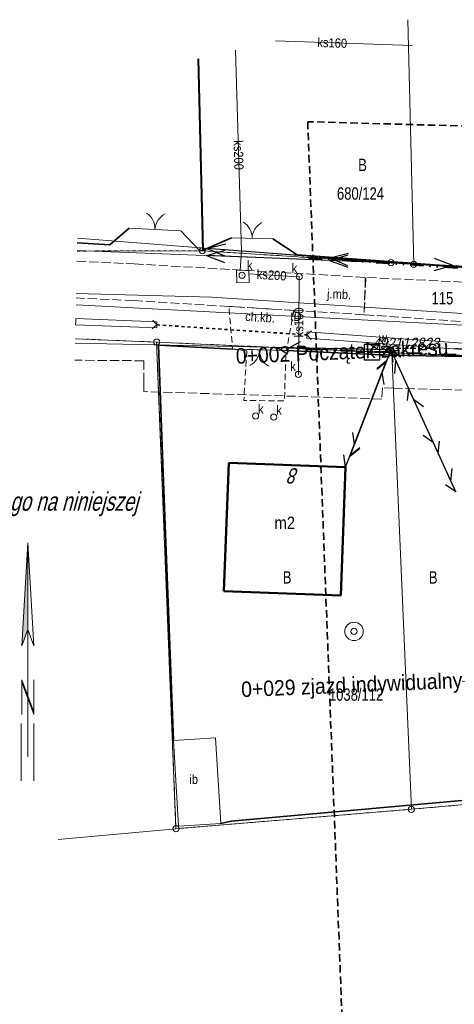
# Model space of a CAD drawing. Header units: metres. Extents: x 6553410 to 6553682, y 5599441 to 5599693.
# Tile 16 of 19: x 6553460 to 6553496, y 5599613 to 5599693. Entities that reach past the tile are written whole.
import ezdxf
from ezdxf.enums import TextEntityAlignment as Align

# ---------------------------------------------------------------- set-up
doc = ezdxf.new("R2010")
doc.units = ezdxf.units.M
doc.header["$LTSCALE"] = 0.5
for name, pattern in [('1.0_0.5', [1.5, 1, -0.5]), ('1.5_0.5', [2, 1.5, -0.5]), ('2', [0.9, 0.6, -0.3]), ('219-500', [0]), ('egkk-500', [2, 1.5, -0.5]), ('egug-500', [1, 0.5, -0.5]), ('GAW', [5.1, 2.2, -0.97, 0, -0.96, 0, -0.97]), ('otkz_500', [1, 0.5, -0.5]), ('otob_500', [0]), ('suep_nn_500', [0]), ('sutp_500', [0])]:
    doc.linetypes.add(name, pattern=pattern)
doc.layers.get('0').update_dxf_attribs({"color": 2, "linetype": 'CONTINUOUS', "lineweight": 5})
for name, color, linetype in [('202-punkt graniczny', 7, 'CONTINUOUS'), ('210-oznaczenie konturu użytku gruntowego', 7, 'CONTINUOUS'), ('211-numer działki ewidencyjnej', 7, 'CONTINUOUS'), ('217-kontur klasyfikacyjny', 7, 'CONTINUOUS'), ('218-kontur użytku gruntowego', 7, 'CONTINUOUS'), ('219-działka ewidencyjna', 7, 'CONTINUOUS'), ('238-Punkt adresowy budynku', 7, 'CONTINUOUS'), ('312-budynek ewidencyjny', 7, 'CONTINUOUS'), ('312-oznaczenie budynku ewidencyjnego-Atr117', 7, 'CONTINUOUS'), ('brama', 7, 'CONTINUOUS'), ('chodnik', 7, 'CONTINUOUS'), ('chodnik-Atr17', 7, 'CONTINUOUS'), ('inna budowla', 7, 'CONTINUOUS'), ('inna budowla-Atr17', 7, 'CONTINUOUS'), ('jezdnia', 7, 'CONTINUOUS'), ('jezdnia-Atr17', 7, 'CONTINUOUS'), ('komora podziemna', 7, 'CONTINUOUS'), ('Obszar roboty geodezyjnej', 7, 'CONTINUOUS'), ('ogrodzenie trwałe', 7, 'CONTINUOUS'), ('przepust', 7, 'CONTINUOUS'), ('przewód elektroenergetyczny niskiego napięcia', 7, 'CONTINUOUS'), ('przewód gazowy - ob. projektowany', 7, 'CONTINUOUS'), ('przewód kanalizacyjny', 7, 'CONTINUOUS'), ('przewód kanalizacyjny-Atr1', 7, 'CONTINUOUS'), ('przewód telekomunikacyjny napowietrzny', 7, 'CONTINUOUS'), ('przewód telekomunikacyjny podziemny', 7, 'CONTINUOUS'), ('przewód telekomunikacyjny podziemny-Atr1', 7, 'CONTINUOUS'), ('rzędna', 7, 'CONTINUOUS'), ('rów przydrożny (linia)', 7, 'CONTINUOUS'), ('rów przydrożny (linia)-Atr17', 7, 'CONTINUOUS'), ('studnia kanalizacyjna', 7, 'CONTINUOUS'), ('studnia kanalizacyjna-Atr17', 7, 'CONTINUOUS'), ('studnia zwykła', 7, 'CONTINUOUS'), ('Szczegółowa osnowa geodezyjna pozioma', 7, 'CONTINUOUS'), ('Szczegółowa osnowa geodezyjna pozioma-Atr103', 7, 'CONTINUOUS'), ('słup przewodów napowietrznych', 7, 'CONTINUOUS'), ('właz do komory lub kanału - okrągły', 7, 'CONTINUOUS'), ('właz do komory lub kanału - okrągły-Atr17', 7, 'CONTINUOUS'), ('Zakres', 7, 'CONTINUOUS'), ('Znak północy', 7, 'CONTINUOUS'), ('zzz.gaTrasaKM', 7, 'CONTINUOUS')]:
    doc.layers.add(name, color=color, linetype=linetype)
doc.layers.add('OTO', color=7, linetype='CONTINUOUS', lineweight=20, true_color=0x000000)
doc.styles.add('GA4-ATR-TEXT', font='arial.ttf', dxfattribs={"width": 0.9})
doc.styles.get("Standard").update_dxf_attribs({"font": 'Working1250', "width": 0.75})
doc.linetypes.add('902-500', pattern='A,3.75,0,[1,ksztalty.shx,S=0.5,R=0,X=0,Y=0],3.75', length=7.5)
doc.linetypes.add('OTOO', pattern='A,7.5,[30,msgB.shx,S=1.28,R=0,X=0,Y=0],7.5', length=15)

# ---------------------------------------------------------------- blocks, each defined once
blk = doc.blocks.new('US22')
at = {"color": 0, "linetype": 'Continuous', "lineweight": 13}
blk.add_circle((0, 0), 0.25, dxfattribs=at)
blk = doc.blocks.new('PW01')
at = {"linetype": 'Continuous', "lineweight": 13}
h = blk.add_hatch(color=0, dxfattribs=at)
edge = h.paths.add_edge_path()
edge.add_arc((0, 0), 0.045, 0, 360)
blk = doc.blocks.new('US15')
at = {"color": 0, "linetype": 'Continuous', "lineweight": 13}
blk.add_circle((0, 0), 0.25, dxfattribs=at)
blk = doc.blocks.new('US13')
at = {"color": 0, "linetype": 'Continuous', "lineweight": 13}
for radius in [0.75, 0.25]:
    blk.add_circle((0, 0), radius, dxfattribs=at)
blk = doc.blocks.new('IB05')
at = {"color": 0, "linetype": 'Continuous', "lineweight": 13}
for q in [(0.354, 0.354), (0.354, -0.354)]:
    blk.add_line((0, 0), q, dxfattribs=at)
blk = doc.blocks.new('SUEP1')
at = {"color": 0, "linetype": 'Continuous'}
for p, q in [((0, 0), (5, 0)), ((5, 0), (3.5, 0.5)), ((5, 0), (3.5, -0.5)), ((5, 0), (15, 0)), ((15, 0), (13.5, 0.5)), ((15, 0), (13.5, -0.5))]:
    blk.add_line(p, q, dxfattribs=at)
blk = doc.blocks.new('OK02')
at = {"color": 0, "linetype": 'Continuous', "lineweight": 0}
for centre, start, end in [((-1.5, 0), 0, 60), ((1.5, 0), 120, 180)]:
    blk.add_arc(centre, 1.5, start, end, dxfattribs=at)
blk = doc.blocks.new('SUTP')
at = {"color": 0, "linetype": 'Continuous'}
for p, q in [((0, 0), (0.866, 0.5)), ((0, 0), (9.232, 0)), ((1.866, -0.5), (1, 0)), ((7.366, -0.5), (8.232, 0)), ((9.232, 0), (8.366, 0.5))]:
    blk.add_line(p, q, dxfattribs=at)
blk = doc.blocks.new('202')
at = {"color": 0, "linetype": 'Continuous', "lineweight": 0}
blk.add_circle((0, 0), 0.25, dxfattribs=at)
blk = doc.blocks.new('OSSP')
at = {"color": 0}
for p, q in [((-0.626, 0.625), (-0.626, -0.625)), ((-0.626, 0.625), (-0.626, -0.625)), ((0.624, 0.625), (-0.626, 0.625)), ((0.624, 0.625), (-0.626, 0.625)), ((0.3, 0), (-0.3, 0)), ((0.3, 0), (-0.3, 0)), ((0, -0.3), (0, 0.3)), ((0, -0.3), (0, 0.3)), ((0.624, -0.625), (0.624, 0.625)), ((0.624, -0.625), (0.624, 0.625)), ((-0.626, -0.625), (0.624, -0.625)), ((-0.626, -0.625), (0.624, -0.625))]:
    blk.add_line(p, q, dxfattribs=at)
blk = doc.blocks.new('W_POL')
at = {"color": 0, "linetype": 'Continuous', "lineweight": 0}
for p, q in [((0, 13.393), (-0.67, 1.818)), ((0, 13.393), (0, -3.92)), ((0, 13.393), (0.668, 1.818)), ((-0.67, 1.818), (0, 3.636)), ((0.668, 1.818), (0, 3.636)), ((-0.67, -2.007), (-0.67, -5.929)), ((-0.67, -2.007), (0.669, -5.621)), ((0.669, -2.007), (0.669, -5.929)), ((-0.67, -2.314), (0.67, -5.929)), ((0, -3.92), (0, -4.59)), ((0, -4.59), (0, -10.676)), ((-0.755, -6.94), (-0.755, -13.393)), ((0.671, -6.94), (0.671, -13.393))]:
    blk.add_line(p, q, dxfattribs=at)
at = {"color": 0, "linetype": 'Continuous', "lineweight": 0, "extrusion": (0, 0, -1)}
for points in [[(0, 13.393), (0, 3.636), (0.67, 1.818)], [(0, -3.814), (0, -4.122), (0.67, -2.007), (0.67, -2.314)]]:
    blk.add_solid(points, dxfattribs=at)
blk = doc.blocks.new('z.ga4.PosMarkerR')
at = {"linetype": 'Continuous', "lineweight": 0}
blk.add_line((36.59, 0), (0, 0), dxfattribs=at)
at = {"linetype": 'Continuous', "lineweight": 0, "style": 'GA4-ATR-TEXT', "width": 0.9}
blk.add_attdef('GAROADPOS', text='', height=2, dxfattribs=at).set_placement((36.59, 1), align=Align.RIGHT)

msp = doc.modelspace()

# ---------------------------------------------------------------- linework, layer by layer
at = {"color": 182, "linetype": 'GAW', "lineweight": 50, "transparency": 33554585}
for points in [[(6553483.913, 5599673.365), (6553540.938, 5599669.571)], [(6553483.79, 5599665.971), (6553510.737, 5599664.919), (6553516.595, 5599665.189), (6553541.366, 5599663.493)]]:
    msp.add_lwpolyline(points, dxfattribs=at)
at = {"layer": '217-kontur klasyfikacyjny', "color": 3, "linetype": 'egkk-500', "lineweight": 18}
msp.add_lwpolyline([(6553471.58, 5599666.54), (6553464.99, 5599666.81)], dxfattribs=at)
at = {"layer": '217-kontur klasyfikacyjny', "color": 3, "linetype": 'egkk-500', "lineweight": 18, "flags": 128}
for points in [[(6553473.15, 5599627.11), (6553471.58, 5599666.54)], [(6553512.18, 5599630.46), (6553492.26, 5599628.69)], [(6553492.26, 5599628.69), (6553473.15, 5599627.11)]]:
    msp.add_lwpolyline(points, dxfattribs=at)
at = {"layer": '218-kontur użytku gruntowego', "color": 3, "linetype": 'egug-500', "lineweight": 18}
for points in [[(6553465.134, 5599673.919), (6553475.3, 5599673.94)], [(6553471.58, 5599666.54), (6553464.99, 5599666.81)]]:
    msp.add_lwpolyline(points, dxfattribs=at)
at = {"layer": '218-kontur użytku gruntowego', "color": 3, "linetype": 'egug-500', "lineweight": 18, "flags": 128}
for points in [[(6553475.3, 5599673.94), (6553492.45, 5599672.85)], [(6553492.45, 5599672.85), (6553505.4, 5599671.92)], [(6553471.58, 5599666.54), (6553473.15, 5599627.11)], [(6553490.68, 5599665.68), (6553471.58, 5599666.54)], [(6553510.67, 5599664.93), (6553490.68, 5599665.68)], [(6553492.26, 5599628.69), (6553512.18, 5599630.46)], [(6553473.15, 5599627.11), (6553492.26, 5599628.69)]]:
    msp.add_lwpolyline(points, dxfattribs=at)
at = {"layer": '219-działka ewidencyjna', "color": 7, "linetype": '219-500', "lineweight": 18}
for points in [[(6553491.976, 5599692.662), (6553492.45, 5599672.85)], [(6553475.3, 5599673.94), (6553474.936, 5599689.481)], [(6553475.3, 5599673.94), (6553465.134, 5599673.919)], [(6553471.58, 5599666.54), (6553464.99, 5599666.81)], [(6553473.15, 5599627.11), (6553463.604, 5599626.229)]]:
    msp.add_lwpolyline(points, dxfattribs=at)
at = {"layer": '219-działka ewidencyjna', "color": 7, "linetype": '219-500', "lineweight": 18, "flags": 128}
for points in [[(6553475.3, 5599673.94), (6553492.45, 5599672.85)], [(6553505.4, 5599671.92), (6553492.45, 5599672.85)], [(6553471.58, 5599666.54), (6553473.15, 5599627.11)], [(6553471.58, 5599666.54), (6553490.68, 5599665.68)], [(6553492.26, 5599628.69), (6553490.68, 5599665.68)], [(6553510.67, 5599664.93), (6553490.68, 5599665.68)], [(6553512.18, 5599630.46), (6553492.26, 5599628.69)], [(6553473.15, 5599627.11), (6553492.26, 5599628.69)]]:
    msp.add_lwpolyline(points, dxfattribs=at)
at = {"layer": '312-budynek ewidencyjny', "color": 7, "linetype": 'Continuous', "lineweight": 50, "flags": 128}
for points in [[(6553477.44, 5599656.77), (6553477.04, 5599646.35)], [(6553486.92, 5599656.41), (6553477.44, 5599656.77)], [(6553486.53, 5599646.02), (6553486.92, 5599656.41)], [(6553477.04, 5599646.35), (6553486.53, 5599646.02)]]:
    msp.add_lwpolyline(points, dxfattribs=at)
at = {"layer": 'brama', "color": 7, "linetype": 'otob_500', "lineweight": 18, "flags": 128}
for points in [[(6553469.35, 5599675.77), (6553473.55, 5599675.56)], [(6553477.65, 5599674.99), (6553481.01, 5599674.9)], [(6553482.12, 5599665.86), (6553477.75, 5599665.97)]]:
    msp.add_lwpolyline(points, dxfattribs=at)
at = {"layer": 'chodnik', "color": 7, "linetype": '1.0_0.5', "lineweight": 18, "flags": 128}
msp.add_lwpolyline([(6553477.44, 5599669.43), (6553482.71, 5599669.11), (6553482.12, 5599665.86), (6553477.75, 5599665.97)], close=True, dxfattribs=at)
for points in [[(6553478.9, 5599665.82), (6553477.75, 5599665.97)], [(6553478.9, 5599665.82), (6553478.66, 5599661.82), (6553481.95, 5599661.77), (6553482.08, 5599665.63)]]:
    msp.add_lwpolyline(points, dxfattribs=at)
at = {"layer": 'inna budowla', "color": 7, "linetype": 'Continuous', "lineweight": 18, "flags": 128}
msp.add_lwpolyline([(6553472.94, 5599634.27), (6553476.36, 5599634.48), (6553476.79, 5599627.53), (6553473.37, 5599627.32)], close=True, dxfattribs=at)
at = {"layer": 'jezdnia', "color": 7, "linetype": '1.5_0.5', "lineweight": 18}
msp.add_lwpolyline([(6553465.117, 5599673.095), (6553469.76, 5599672.88), (6553488.56, 5599671.78), (6553488.42, 5599668.76), (6553482.71, 5599669.11), (6553477.44, 5599669.43), (6553469.74, 5599669.9), (6553465.057, 5599670.115)], dxfattribs=at)
at = {"layer": 'jezdnia', "color": 7, "linetype": '1.5_0.5', "lineweight": 18, "flags": 128}
msp.add_lwpolyline([(6553542.86, 5599665.2), (6553543.25, 5599668.24), (6553519.391, 5599669.841), (6553513.721, 5599670.393), (6553507.295, 5599670.894), (6553488.52, 5599671.78), (6553488.42, 5599668.76), (6553506.096, 5599667.537), (6553507.706, 5599667.361), (6553511.935, 5599667.29), (6553519.114, 5599666.649), (6553524.704, 5599666.261)], close=True, dxfattribs=at)
at = {"layer": 'komora podziemna', "color": 34, "linetype": 'Continuous', "lineweight": 18, "flags": 128}
msp.add_lwpolyline([(6553478.06, 5599672.35), (6553479.06, 5599672.38), (6553479.1, 5599671.38), (6553478.1, 5599671.35)], close=True, dxfattribs=at)
at = {"layer": 'ogrodzenie trwałe', "color": 7, "linetype": '902-500', "lineweight": 35, "flags": 128}
msp.add_lwpolyline([(6553475.05, 5599673.97), (6553475.36, 5599674)], dxfattribs=at)
at = {"layer": 'OTO', "color": 18, "linetype": 'OTOO', "lineweight": 35, "true_color": 0x000000}
for points in [[(6553475.36, 5599674), (6553474.98, 5599689.492)], [(6553465.147, 5599674.575), (6553467.79, 5599674.42), (6553469.35, 5599675.77)]]:
    msp.add_lwpolyline(points, dxfattribs=at)
at = {"layer": 'OTO', "color": 18, "linetype": 'OTOO', "lineweight": 35, "true_color": 0x000000, "flags": 128}
for points in [[(6553481.01, 5599674.9), (6553482.99, 5599673.61), (6553494.89, 5599672.75), (6553507.9, 5599671.98), (6553508.07, 5599676.51)], [(6553473.55, 5599675.56), (6553475.05, 5599673.97)], [(6553477.65, 5599674.99), (6553475.36, 5599674)], [(6553472.94, 5599634.27), (6553472.13, 5599655.23), (6553471.73, 5599666.29), (6553477.75, 5599665.97)], [(6553482.12, 5599665.86), (6553490.45, 5599665.49), (6553500.96, 5599665.29)], [(6553510.23, 5599636.36), (6553511.84, 5599634.92), (6553512.04, 5599630.81), (6553477.62, 5599627.73), (6553476.79, 5599627.53)]]:
    msp.add_lwpolyline(points, dxfattribs=at)
at = {"layer": 'przepust', "color": 7, "linetype": 'otkz_500', "lineweight": 35, "flags": 128}
msp.add_lwpolyline([(6553471.6, 5599667.94), (6553483.78, 5599667.12)], dxfattribs=at)
at = {"layer": 'przewód elektroenergetyczny niskiego napięcia', "color": 1, "linetype": 'suep_nn_500', "lineweight": 18}
for points in [[(6553490.61, 5599672.97), (6553465.155, 5599674.948)], [(6553465.134, 5599673.95), (6553490.61, 5599672.97)]]:
    msp.add_lwpolyline(points, dxfattribs=at)
at = {"layer": 'przewód elektroenergetyczny niskiego napięcia', "color": 1, "linetype": 'suep_nn_500', "lineweight": 18, "flags": 128}
msp.add_lwpolyline([(6553490.61, 5599672.97), (6553517.22, 5599671.74)], dxfattribs=at)
at = {"layer": 'przewód gazowy - ob. projektowany', "color": 40, "linetype": '1.5_0.5', "lineweight": 18}
msp.add_lwpolyline([(6553511.53, 5599662.29), (6553490.8, 5599662.8), (6553489.91, 5599662.83), (6553489.86, 5599661.93), (6553470.55, 5599662.53), (6553470.55, 5599663.3), (6553470.54, 5599665.03), (6553464.955, 5599665.072)], dxfattribs=at)
at = {"layer": 'przewód kanalizacyjny', "color": 34, "linetype": 'Continuous', "lineweight": 18}
for points in [[(6553492.32, 5599690.56), (6553481.229, 5599690.954)], [(6553477.995, 5599690.197), (6553478.46, 5599673.9)], [(6553521.42, 5599667.3), (6553513.69, 5599667.84), (6553506.97, 5599668.17), (6553506.32, 5599668.21), (6553476.05, 5599670.17), (6553465.065, 5599670.491)]]:
    msp.add_lwpolyline(points, dxfattribs=at)
at = {"layer": 'przewód kanalizacyjny', "color": 34, "linetype": 'Continuous', "lineweight": 18, "flags": 128}
for points in [[(6553478.36, 5599672.36), (6553478.46, 5599673.9)], [(6553479.07, 5599672.08), (6553483.15, 5599671.84)], [(6553483.15, 5599671.84), (6553483.09, 5599663.92)]]:
    msp.add_lwpolyline(points, dxfattribs=at)
at = {"layer": 'przewód telekomunikacyjny napowietrzny', "color": 30, "linetype": 'sutp_500', "lineweight": 18}
msp.add_lwpolyline([(6553490.59, 5599665.91), (6553464.983, 5599666.445)], dxfattribs=at)
at = {"layer": 'przewód telekomunikacyjny napowietrzny', "color": 30, "linetype": 'sutp_500', "lineweight": 18, "flags": 128}
for points in [[(6553490.59, 5599665.91), (6553486.92, 5599656.41)], [(6553486.92, 5599656.41), (6553490.59, 5599665.91)], [(6553495.85, 5599654.4), (6553490.59, 5599665.91)]]:
    msp.add_lwpolyline(points, dxfattribs=at)
at = {"layer": 'przewód telekomunikacyjny podziemny', "color": 30, "linetype": 'Continuous', "lineweight": 18}
msp.add_lwpolyline([(6553465.046, 5599669.572), (6553517.03, 5599666.82), (6553526.8, 5599666.41), (6553556.547, 5599664.432)], dxfattribs=at)
at = {"layer": 'rów przydrożny (linia)', "color": 0, "linetype": 'CONTINUOUS', "lineweight": 18}
for p, q in [((6553465.028, 5599668.45), (6553465.018, 5599668.2)), ((6553471.61, 5599668.19), (6553465.028, 5599668.45)), ((6553465.008, 5599667.951), (6553465.018, 5599668.2)), ((6553471.59, 5599667.69), (6553465.008, 5599667.951)), ((6553471.59, 5599667.69), (6553471.6, 5599667.94)), ((6553471.61, 5599668.19), (6553471.6, 5599667.94)), ((6553483.762, 5599666.871), (6553483.78, 5599667.12)), ((6553497.892, 5599665.841), (6553483.762, 5599666.871)), ((6553483.798, 5599667.369), (6553483.78, 5599667.12)), ((6553497.928, 5599666.339), (6553483.798, 5599667.369))]:
    msp.add_line(p, q, dxfattribs=at)
at = {"layer": 'Zakres', "color": 6, "linetype": '2', "lineweight": 35, "ltscale": 2, "flags": 128}
msp.add_lwpolyline([(6553483.84, 5599684.4), (6553490.35, 5599514.81), (6553431.75, 5599509.91), (6553435.87, 5599451.5), (6553546.6, 5599457.38), (6553543.41, 5599564.25), (6553540.28, 5599682.83)], close=True, dxfattribs=at)

# ---------------------------------------------------------------- block references
at = {"layer": '202-punkt graniczny', "color": 7, "linetype": 'Continuous', "lineweight": 18}
for p in [(6553475.3, 5599673.94), (6553492.45, 5599672.85), (6553471.58, 5599666.54), (6553490.68, 5599665.68), (6553492.26, 5599628.69), (6553473.15, 5599627.11)]:
    msp.add_blockref('202', p, dxfattribs=at)
at = {"layer": 'brama', "color": 7, "linetype": 'Continuous', "lineweight": 18}
for p, rotation in [((6553471.45, 5599675.665), 357.138), ((6553479.33, 5599674.945), 358.4660000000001), ((6553479.935, 5599665.915), 178.558)]:
    msp.add_blockref('OK02', p, dxfattribs=dict(at, rotation=rotation))
at = {"layer": 'przepust', "color": 7, "linetype": 'Continuous', "lineweight": 35}
for p, rotation in [((6553471.6, 5599667.94), 176.148), ((6553483.78, 5599667.12), 356.148)]:
    msp.add_blockref('IB05', p, dxfattribs=dict(at, rotation=rotation))
at = {"layer": 'przewód elektroenergetyczny niskiego napięcia', "color": 1, "linetype": 'Continuous', "lineweight": 18}
for rotation in [177.797, 175.557, 357.353]:
    msp.add_blockref('SUEP1', (6553490.61, 5599672.97), dxfattribs=dict(at, rotation=rotation))
at = {"layer": 'przewód telekomunikacyjny napowietrzny', "color": 30, "linetype": 'Continuous', "lineweight": 18}
for p, rotation in [((6553490.59, 5599665.91), 178.804), ((6553490.59, 5599665.91), 248.878), ((6553490.59, 5599665.91), 294.56), ((6553486.92, 5599656.41), 68.87800000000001), ((6553495.85, 5599654.4), 114.56)]:
    msp.add_blockref('SUTP', p, dxfattribs=dict(at, rotation=rotation))
at = {"layer": 'rzędna', "color": 34, "linetype": 'Continuous', "lineweight": 18}
for p in [(6553478.52, 5599671.96), (6553483.15, 5599671.84), (6553483.09, 5599663.92)]:
    msp.add_blockref('PW01', p, dxfattribs=at)
at = {"layer": 'studnia kanalizacyjna', "color": 34, "linetype": 'Continuous', "lineweight": 18}
for p in [(6553483.15, 5599671.84), (6553483.09, 5599663.92)]:
    msp.add_blockref('US15', p, dxfattribs=at)
at = {"layer": 'studnia zwykła', "color": 5, "linetype": 'Continuous', "lineweight": 18}
msp.add_blockref('US13', (6553487.6, 5599643.1), dxfattribs=at)
at = {"layer": 'Szczegółowa osnowa geodezyjna pozioma', "color": 7, "linetype": 'Continuous', "lineweight": 18}
msp.add_blockref('OSSP', (6553489.06, 5599665.72), dxfattribs=at)
at = {"layer": 'słup przewodów napowietrznych', "color": 7, "linetype": 'Continuous', "lineweight": 18}
for p in [(6553490.61, 5599672.97), (6553490.57, 5599665.84), (6553490.59, 5599665.91)]:
    msp.add_blockref('US15', p, dxfattribs=at)
at = {"layer": 'właz do komory lub kanału - okrągły', "color": 7, "linetype": 'Continuous', "lineweight": 18}
for p in [(6553478.52, 5599671.96), (6553479.61, 5599660.55), (6553481.09, 5599660.46)]:
    msp.add_blockref('US22', p, dxfattribs=at)
at = {"layer": 'Znak północy', "color": 7, "linetype": 'Continuous', "lineweight": 25, "xscale": 0.7200000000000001, "yscale": 0.7200000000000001, "zscale": 0.7200000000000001}
msp.add_blockref('W_POL', (6553461.138, 5599640.632), dxfattribs=at)
at = {"layer": 'zzz.gaTrasaKM'}
ref = msp.add_blockref('z.ga4.PosMarkerR', (6553513.534, 5599666.773), dxfattribs=dict(at, xscale=0.5, yscale=0.5, rotation=182.4058414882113))
ref.add_attrib('GAROADPOS', '0+002 Początek zakresu', dxfattribs={"layer": '0', "color": 224, "linetype": 'Continuous', "lineweight": 18, "height": 1.25, "rotation": 182.40584, "style": 'GA4-ATR-TEXT', "text_generation_flag": 6, "width": 0.9}).set_placement((6553495.275, 5599665.505), align=Align.RIGHT)
ref = msp.add_blockref('z.ga4.PosMarkerR', (6553514.667, 5599639.796), dxfattribs=dict(at, xscale=0.5, yscale=0.5, rotation=182.4058414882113))
ref.add_attrib('GAROADPOS', '0+029 zjazd indywidualny', dxfattribs={"layer": '0', "color": 224, "linetype": 'Continuous', "lineweight": 18, "height": 1.25, "rotation": 182.40584, "style": 'GA4-ATR-TEXT', "text_generation_flag": 6, "width": 0.9}).set_placement((6553496.408, 5599638.529), align=Align.RIGHT)

# ---------------------------------------------------------------- texts
at = {"layer": '210-oznaczenie konturu użytku gruntowego', "color": 3, "linetype": 'Continuous', "lineweight": 18, "width": 0.79}
for p in [(6553487.94, 5599680.397), (6553481.82, 5599646.98)]:
    msp.add_text('B', height=1, dxfattribs=at).set_placement(p)
msp.add_text('B', height=1, dxfattribs=at).set_placement((6553494.023, 5599646.97), align=Align.CENTER)
at = {"layer": '211-numer działki ewidencyjnej', "color": 7, "linetype": 'Continuous', "lineweight": 18, "width": 0.79}
msp.add_text('680/124', height=1, dxfattribs=at).set_placement((6553488.126, 5599678.079), align=Align.CENTER)
msp.add_text('115', height=1, dxfattribs=at).set_placement((6553493.891, 5599670.592), align=Align.TOP_LEFT)
msp.add_text('1038/112', height=1, dxfattribs=at).set_placement((6553485.563, 5599637.481))
at = {"layer": '238-Punkt adresowy budynku', "color": 7, "linetype": 'Continuous', "lineweight": 25, "oblique": 15, "width": 0.79}
msp.add_text('8', height=1.25, rotation=177.823, dxfattribs=at).set_placement((6553482.77, 5599656.32), align=Align.CENTER)
at = {"layer": '312-oznaczenie budynku ewidencyjnego-Atr117', "color": 7, "width": 0.9}
msp.add_text('m2', height=1, dxfattribs=at).set_placement((6553481.98, 5599651.4), align=Align.CENTER)
at = {"layer": 'chodnik-Atr17', "color": 7, "width": 0.9}
msp.add_text('ch.kb.', height=0.75, rotation=356.525, dxfattribs=at).set_placement((6553478.75, 5599668.26))
at = {"layer": 'inna budowla-Atr17', "color": 7, "width": 0.9}
msp.add_text('ib', height=0.75, dxfattribs=at).set_placement((6553474.24, 5599630.74))
at = {"layer": 'jezdnia-Atr17', "color": 7, "width": 0.9}
msp.add_text('j.mb.', height=0.75, rotation=357.371, dxfattribs=at).set_placement((6553485.398, 5599670.095))
at = {"layer": 'Obszar roboty geodezyjnej', "color": 7, "linetype": '2', "lineweight": 25, "insert": (6553411.113, 5599654.38), "char_height": 1.5, "width": 60.2705, "attachment_point": 1}
msp.add_mtext('\\H1.00005x;\\Q15;Nie wyklucza się istnienia w terenie sieci uzbrojenia terenu nie wykazanego na niniejszej mapie i niezgłoszonego do inwentaryzacji.', dxfattribs=at)
at = {"layer": 'przewód kanalizacyjny-Atr1', "color": 34, "width": 0.9}
for s, rotation, p in [('ks160', 357.965, (6553484.63, 5599690.83)), ('ks200', 271.634, (6553478.2, 5599682.9)), ('ks200', 356.633, (6553479.71, 5599672.04)), ('ks160', 89.566, (6553483.11, 5599666.93))]:
    msp.add_text(s, height=0.75, rotation=rotation, dxfattribs=at).set_placement(p, align=Align.MIDDLE_LEFT)
at = {"layer": 'przewód telekomunikacyjny podziemny-Atr1', "color": 30, "width": 0.9}
msp.add_text('tD', height=0.75, rotation=356.969, dxfattribs=at).set_placement((6553482.44, 5599668.65), align=Align.MIDDLE_LEFT)
at = {"layer": 'rów przydrożny (linia)-Atr17', "color": 7, "width": 0.9}
msp.add_text('w.', height=0.75, dxfattribs=at).set_placement((6553489.63, 5599666.52))
at = {"layer": 'studnia kanalizacyjna-Atr17', "color": 34, "width": 0.9}
for p in [(6553482.54, 5599672.15), (6553482.43, 5599664.2)]:
    msp.add_text('k', height=0.75, dxfattribs=at).set_placement(p)
at = {"layer": 'Szczegółowa osnowa geodezyjna pozioma-Atr103', "color": 7, "oblique": 15, "width": 0.9}
msp.add_text('492112823', height=0.9, dxfattribs=at).set_placement((6553489.06, 5599665.72), align=Align.BOTTOM_LEFT)
at = {"layer": 'właz do komory lub kanału - okrągły-Atr17', "color": 7, "width": 0.9}
for p in [(6553478.91, 5599672.39), (6553479.81, 5599660.75), (6553481.29, 5599660.66)]:
    msp.add_text('k', height=0.75, dxfattribs=at).set_placement(p)

doc.saveas('drawing.dxf')
